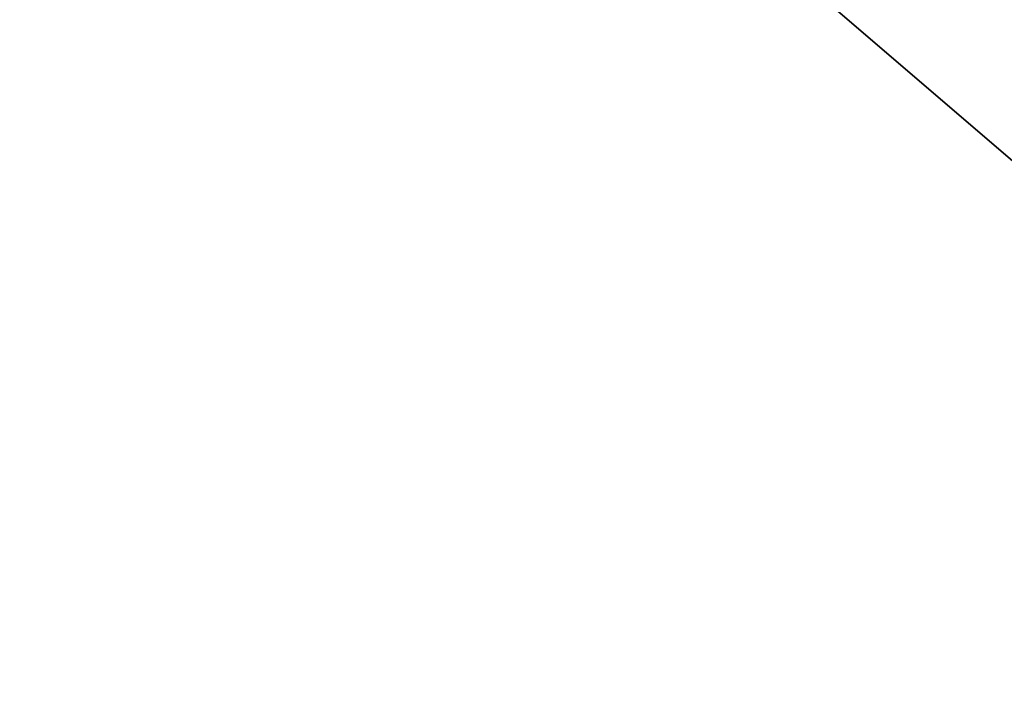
# Model space of a CAD drawing. Header units: millimetres. Extents: x -712 to 527, y -64 to 38.
# Tile 171 of 256: x -657.451 to -656.729, y -9.064 to -8.579. Entities that reach past the tile are written whole.
import ezdxf

# ---------------------------------------------------------------- set-up
doc = ezdxf.new("R2010")
doc.units = ezdxf.units.MM
doc.header["$LTSCALE"] = 25.4
doc.layers.get('0').update_dxf_attribs({"true_color": 0xff5454})

# ---------------------------------------------------------------- blocks, each defined once
blk = doc.blocks.new('MONO-SURFACE-IV-BRASS-7747.STL')
at = {"color": 44, "true_color": 0x92621c}
mesh = blk.add_polyface(dxfattribs=at)
corners = [(-658.61676, 27.67211, 102.92051), (-708.27911, -16.85238, 21.67688), (-710.15332, -20.08483, 24.89324), (-656.74249, 30.90456, 99.70415)]
mesh.append_faces([[corners[k] for k in face] for face in [(0, 1, 2), (1, 0, 3)]], dxfattribs={"vtx0": -1, "color": 44})
mesh = blk.add_polyface(dxfattribs=at)
corners = [(-656.80933, 6.86378, 114.46254), (-710.1991, -36.55458, 35.00385), (-708.34589, -40.89316, 36.43526), (-658.66254, 11.20235, 113.03112)]
mesh.append_faces([[corners[k] for k in face] for face in [(0, 1, 2), (1, 0, 3)]], dxfattribs={"vtx0": -1, "color": 44})
at = {"color": 18, "true_color": 0x000000}
mesh = blk.add_polyface(dxfattribs=at)
corners = [(-659.14026, -0.76909, 115.63497), (-651.40405, -9.0019, 115.25497), (-651.46173, -9.05533, 115.63497), (-659.08258, -0.71566, 115.25497)]
mesh.append_faces([[corners[k] for k in face] for face in [(0, 1, 2), (1, 0, 3)]], dxfattribs={"vtx0": -1, "color": 18})
mesh = blk.add_polyface(dxfattribs=at)
corners = [(-659.08258, -0.71566, 115.25497), (-651.39606, -8.79214, 98.24625), (-651.40405, -9.0019, 115.25497), (-658.8728, -0.72364, 98.24625)]
mesh.append_faces([[corners[k] for k in face] for face in [(0, 1, 2), (1, 0, 3)]], dxfattribs={"vtx0": -1, "color": 18})
mesh = blk.add_polyface(dxfattribs=at)
corners = [(-656.49731, -8.87607, 120.74625), (-657.77612, -7.78024, 116.24625), (-656.49731, -8.87607, 116.24625), (-657.77612, -7.78024, 120.74625)]
mesh.append_faces([[corners[k] for k in face] for face in [(0, 1, 2), (1, 0, 3)]], dxfattribs={"vtx0": -1, "color": 18})
at = {"color": 44, "true_color": 0x92621c}
mesh = blk.add_polyface(dxfattribs=at)
corners = [(-690.54321, -56.58905, 34.28344), (-634.7478, -10.20603, 110.33868), (-686.28436, -57.96296, 32.31141), (-639.00665, -8.83211, 112.31071)]
mesh.append_faces([[corners[k] for k in face] for face in [(0, 1, 2), (1, 0, 3)]], dxfattribs={"vtx0": -1, "color": 44})

msp = doc.modelspace()

# ---------------------------------------------------------------- block references
at = {"color": 0}
msp.add_blockref('MONO-SURFACE-IV-BRASS-7747.STL', (0, 0), dxfattribs=at)

doc.saveas('drawing.dxf')
